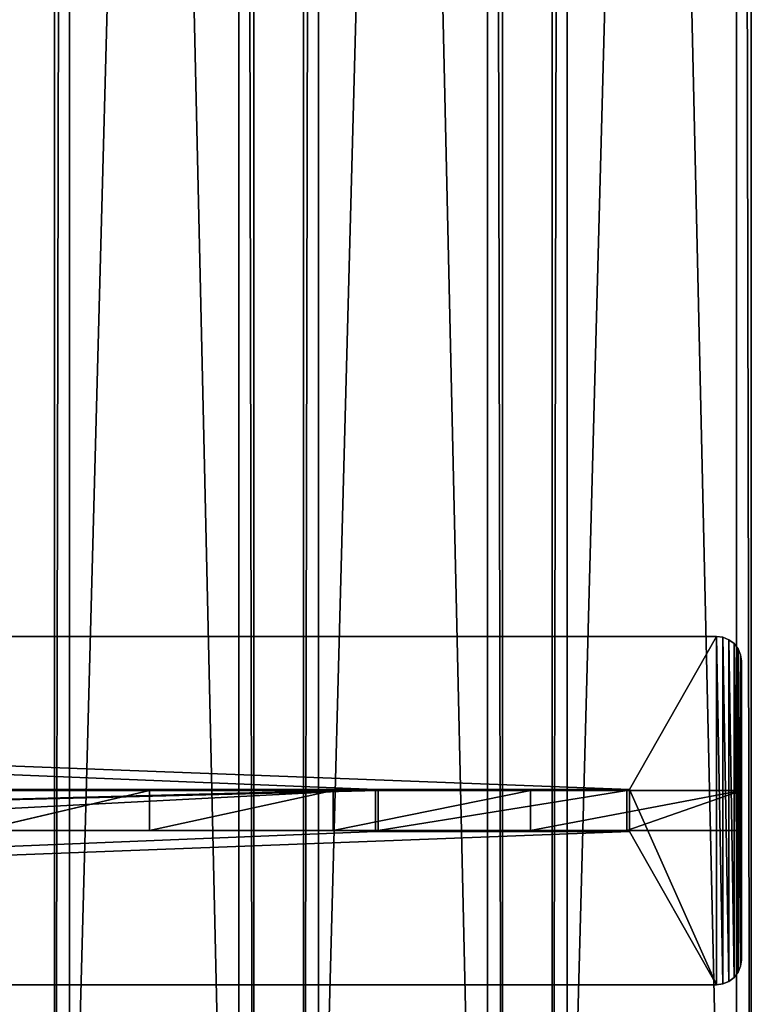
# Model space of a CAD drawing. Extents: x -1687 to 817, y -668 to 832.
# Tile 88 of 182: x -162 to -15, y -472 to -274. Entities that reach past the tile are written whole.
import ezdxf

# ---------------------------------------------------------------- set-up
doc = ezdxf.new("R2010")
doc.units = 0
doc.header["$LTSCALE"] = 25.4
doc.layers.get('0').update_dxf_attribs({"color": 13, "linetype": 'CONTINUOUS'})
doc.layers.add('STEEL', color=54, linetype='CONTINUOUS')
doc.layers.add('WOOD', color=253, linetype='CONTINUOUS')

# ---------------------------------------------------------------- blocks, each defined once
blk = doc.blocks.new('TWA001_00_01_01')
at = {"color": 0}
for p, q in [((-325.38, 715.17), (-375.38, 715.17)), ((-375.38, 715.17), (-375.38, 715.17, 8)), ((-375.38, 715.17), (-375.38, 710.17)), ((-375.38, 715.17), (-375.38, 715.17, 8)), ((-375.38, 715.17), (-375.38, 710.17)), ((-325.38, 715.17), (-375.38, 715.17)), ((-325.38, 710.17), (-325.38, 715.17)), ((-325.38, 715.17), (-325.38, 715.17, 8)), ((-325.38, 715.17), (-325.38, 715.17, 8)), ((-325.38, 710.17), (-325.38, 715.17)), ((-375.38, 710.17), (-695.38, 710.17)), ((-375.38, 710.17), (-695.38, 710.17)), ((-375.38, 710.17), (-375.38, 710.17, 8)), ((-375.38, 710.17), (-375.38, 710.17, 8)), ((-344.76, 671.59), (-302.38, 710.17)), ((-302.38, 710.17), (-344.76, 671.59, 8)), ((-302.38, 710.17), (-344.76, 671.59, 8)), ((-344.76, 671.59), (-302.38, 710.17)), ((-302.38, 710.17), (-325.38, 710.17)), ((-325.38, 710.17), (-325.38, 710.17, 8)), ((-325.38, 710.17), (-325.38, 710.17, 8)), ((-302.38, 710.17), (-325.38, 710.17)), ((-302.38, 710.17), (-302.38, 710.17, 8)), ((-302.38, 710.17), (-302.38, 710.17, 8)), ((-384.41, 632.28), (-344.76, 671.59)), ((-344.76, 671.59), (-384.41, 632.28, 8)), ((-344.76, 671.59), (-384.41, 632.28, 8)), ((-384.41, 632.28), (-344.76, 671.59)), ((-344.76, 671.59), (-344.76, 671.59, 8)), ((-344.76, 671.59), (-344.76, 671.59, 8)), ((-421.33, 592.23), (-384.41, 632.28)), ((-384.41, 632.28), (-421.33, 592.23, 8)), ((-384.41, 632.28), (-421.33, 592.23, 8)), ((-421.33, 592.23), (-384.41, 632.28)), ((-384.41, 632.28), (-384.41, 632.28, 8)), ((-384.41, 632.28), (-384.41, 632.28, 8)), ((-455.51, 551.46), (-421.33, 592.23)), ((-421.33, 592.23), (-455.51, 551.46, 8)), ((-421.33, 592.23), (-455.51, 551.46, 8)), ((-455.51, 551.46), (-421.33, 592.23)), ((-421.33, 592.23), (-421.33, 592.23, 8)), ((-421.33, 592.23), (-421.33, 592.23, 8))]:
    blk.add_line(p, q, dxfattribs=at)
at = {"color": 252}
mesh = blk.add_polyface(dxfattribs=at)
corners = [(-325.38, 715.17), (-375.38, 710.17), (-375.38, 715.17), (-344.76, 671.59), (-325.38, 710.17), (-302.38, 710.17), (-695.38, 715.17), (-745.38, 710.17), (-745.38, 715.17), (-699.63, 591.18), (-695.38, 710.17), (-639.18, 584.47), (-630.85, 582.67), (-623.1, 579.16), (-616.26, 574.08), (-610.66, 567.67), (-609.76, 566.36), (-608.88, 565.04), (-608.01, 563.7), (-603.87, 554.99), (-601.93, 545.54), (-541.64, 424.75), (-564.88, 381.06), (-585.39, 336.63), (-515.66, 467.72), (-486.95, 509.96), (-455.51, 551.46), (-421.33, 592.23), (-384.41, 632.28), (-785.59, 73.38), (-652.38, 5.17), (-788.38, 5.17), (-777.22, 140.42), (-763.27, 206.3), (-743.74, 271.02), (-718.62, 334.57), (-687.93, 396.97), (-651.66, 458.21), (-651.01, 54.72), (-646.91, 103.53), (-609.81, 518.28), (-640.08, 151.61), (-630.51, 198.96), (-618.2, 245.58), (-603.16, 291.47), (-604.99, 526.64), (-602.31, 535.9), (-1065.38, 715.17), (-1115.38, 710.17), (-1115.38, 715.17), (-1107.18, 675.08), (-1089.63, 666.69), (-1068.18, 658.45), (-1065.38, 710.17), (-1042.83, 650.36), (-1013.58, 642.43), (-980.43, 634.65), (-943.38, 627.02), (-902.43, 619.55), (-857.58, 612.23), (-808.83, 605.06), (-756.18, 598.04), (-1137.89, 705.65), (-1138.38, 710.17), (-1136.43, 701.17), (-1133.99, 696.73), (-1130.58, 692.32), (-1120.83, 683.62)]
mesh.append_faces([[corners[k] for k in face] for face in [(0, 1, 2), (3, 4, 5), (6, 7, 8), (29, 30, 31), (47, 48, 49), (48, 62, 63)]], dxfattribs={"vtx0": -1, "color": 252})
mesh.append_faces([[corners[k] for k in face] for face in [(9, 10, 11), (11, 1, 12), (12, 1, 13), (13, 1, 14), (14, 1, 15), (15, 1, 16), (16, 1, 17), (17, 1, 18), (18, 1, 19), (19, 1, 20), (21, 1, 24), (24, 1, 25), (25, 1, 26), (26, 1, 27), (27, 1, 28), (28, 1, 3), (30, 37, 38), (38, 37, 39), (39, 40, 41), (41, 40, 42), (42, 40, 43), (43, 40, 44), (44, 46, 23), (50, 47, 51), (51, 47, 52), (52, 53, 54), (54, 7, 55), (55, 7, 56), (56, 7, 57), (57, 7, 58), (58, 7, 59), (59, 7, 60), (60, 7, 61), (61, 7, 9), (62, 48, 64), (64, 48, 65), (65, 48, 66), (66, 48, 67), (67, 48, 50)]], dxfattribs={"vtx0": -1, "vtx1": -1, "color": 252})
mesh.append_faces([[corners[k] for k in face] for face in [(1, 0, 3), (7, 6, 9), (20, 1, 21), (48, 47, 50)]], dxfattribs={"vtx0": -1, "vtx1": -1, "vtx2": -1, "color": 252})
mesh.append_faces([[corners[k] for k in face] for face in [(3, 0, 4), (9, 6, 10), (11, 10, 1), (20, 21, 22), (20, 22, 23), (30, 29, 32), (30, 32, 33), (30, 33, 34), (30, 34, 35), (30, 35, 36), (30, 36, 37), (39, 37, 40), (44, 40, 45), (44, 45, 46), (23, 46, 20), (52, 47, 53), (54, 53, 7)]], dxfattribs={"vtx0": -1, "vtx2": -1, "color": 252})
mesh = blk.add_polyface(dxfattribs=at)
corners = [(-375.38, 715.17, 8), (-325.38, 715.17), (-375.38, 715.17), (-325.38, 715.17, 8)]
mesh.append_faces([[corners[k] for k in face] for face in [(0, 1, 2), (1, 0, 3)]], dxfattribs={"vtx0": -1, "color": 252})
mesh = blk.add_polyface(dxfattribs=at)
corners = [(-375.38, 715.17, 8), (-375.38, 710.17), (-375.38, 710.17, 8), (-375.38, 715.17)]
mesh.append_faces([[corners[k] for k in face] for face in [(0, 1, 2), (1, 0, 3)]], dxfattribs={"vtx0": -1, "color": 252})
mesh = blk.add_polyface(dxfattribs=at)
corners = [(-325.38, 715.17), (-325.38, 710.17, 8), (-325.38, 710.17), (-325.38, 715.17, 8)]
mesh.append_faces([[corners[k] for k in face] for face in [(0, 1, 2), (1, 0, 3)]], dxfattribs={"vtx0": -1, "color": 252})
mesh = blk.add_polyface(dxfattribs=at)
corners = [(-695.38, 710.17, 8), (-375.38, 710.17), (-695.38, 710.17), (-375.38, 710.17, 8)]
mesh.append_faces([[corners[k] for k in face] for face in [(0, 1, 2), (1, 0, 3)]], dxfattribs={"vtx0": -1, "color": 252})
mesh = blk.add_polyface(dxfattribs=at)
corners = [(-344.76, 671.59, 8), (-344.76, 671.59), (-302.38, 710.17)]
mesh.append_faces([[corners[k] for k in face] for face in [(0, 1, 2)]], dxfattribs={"color": 252})
mesh = blk.add_polyface(dxfattribs=at)
corners = [(-302.38, 710.17, 8), (-344.76, 671.59, 8), (-302.38, 710.17)]
mesh.append_faces([[corners[k] for k in face] for face in [(0, 1, 2)]], dxfattribs={"color": 252})
mesh = blk.add_polyface(dxfattribs=at)
corners = [(-325.38, 710.17, 8), (-302.38, 710.17), (-325.38, 710.17), (-302.38, 710.17, 8)]
mesh.append_faces([[corners[k] for k in face] for face in [(0, 1, 2), (1, 0, 3)]], dxfattribs={"vtx0": -1, "color": 252})
mesh = blk.add_polyface(dxfattribs=at)
corners = [(-384.41, 632.28, 8), (-384.41, 632.28), (-344.76, 671.59)]
mesh.append_faces([[corners[k] for k in face] for face in [(0, 1, 2)]], dxfattribs={"color": 252})
mesh = blk.add_polyface(dxfattribs=at)
corners = [(-384.41, 632.28, 8), (-344.76, 671.59), (-344.76, 671.59, 8)]
mesh.append_faces([[corners[k] for k in face] for face in [(0, 1, 2)]], dxfattribs={"color": 252})
mesh = blk.add_polyface(dxfattribs=at)
corners = [(-384.41, 632.28), (-421.33, 592.23, 8), (-421.33, 592.23)]
mesh.append_faces([[corners[k] for k in face] for face in [(0, 1, 2)]], dxfattribs={"color": 252})
mesh = blk.add_polyface(dxfattribs=at)
corners = [(-384.41, 632.28, 8), (-421.33, 592.23, 8), (-384.41, 632.28)]
mesh.append_faces([[corners[k] for k in face] for face in [(0, 1, 2)]], dxfattribs={"color": 252})
mesh = blk.add_polyface(dxfattribs=at)
corners = [(-421.33, 592.23), (-455.51, 551.46, 8), (-455.51, 551.46)]
mesh.append_faces([[corners[k] for k in face] for face in [(0, 1, 2)]], dxfattribs={"color": 252})
mesh = blk.add_polyface(dxfattribs=at)
corners = [(-421.33, 592.23, 8), (-455.51, 551.46, 8), (-421.33, 592.23)]
mesh.append_faces([[corners[k] for k in face] for face in [(0, 1, 2)]], dxfattribs={"color": 252})
blk = doc.blocks.new('TWA001_00_01_03')
at = {"color": 0}
for p, q in [((-1136.92, 1232.51), (-1135.88, 1233.3)), ((-1135.88, 1233.3, 5), (-1136.92, 1232.51, 5)), ((-1135.88, 1233.3), (-1136.92, 1232.51, 5)), ((-1135.88, 1233.3, 5), (-1136.92, 1232.51, 5)), ((-1135.88, 1233.3), (-1136.92, 1232.51, 5)), ((-1136.92, 1232.51), (-1135.88, 1233.3)), ((-1135.88, 1233.3), (-1134.67, 1233.8)), ((-1134.67, 1233.8, 5), (-1135.88, 1233.3, 5)), ((-1134.67, 1233.8), (-1135.88, 1233.3, 5)), ((-1134.67, 1233.8, 5), (-1135.88, 1233.3, 5)), ((-1134.67, 1233.8), (-1135.88, 1233.3, 5)), ((-1135.88, 1233.3), (-1134.67, 1233.8)), ((-1135.88, 1233.3), (-1135.88, 1233.3, 5)), ((-1135.88, 1233.3), (-1135.88, 1233.3, 5)), ((-1134.67, 1233.8), (-1133.38, 1233.97)), ((-1133.38, 1233.97, 5), (-1134.67, 1233.8, 5)), ((-1133.38, 1233.97), (-1134.67, 1233.8, 5)), ((-1133.38, 1233.97, 5), (-1134.67, 1233.8, 5)), ((-1133.38, 1233.97), (-1134.67, 1233.8, 5)), ((-1134.67, 1233.8), (-1133.38, 1233.97)), ((-1134.67, 1233.8), (-1134.67, 1233.8, 5)), ((-1134.67, 1233.8), (-1134.67, 1233.8, 5)), ((-1133.38, 1233.97), (-307.38, 1233.97)), ((-307.38, 1233.97, 5), (-1133.38, 1233.97, 5)), ((-1133.38, 1233.97), (-307.38, 1233.97)), ((-1133.38, 1233.97), (-1133.38, 1233.97, 5)), ((-307.38, 1233.97, 5), (-1133.38, 1233.97, 5)), ((-1133.38, 1233.97), (-1133.38, 1233.97, 5)), ((-1138.21, 1230.26), (-1137.71, 1231.47)), ((-1137.71, 1231.47, 5), (-1138.21, 1230.26, 5)), ((-1137.71, 1231.47), (-1138.21, 1230.26, 5)), ((-1137.71, 1231.47, 5), (-1138.21, 1230.26, 5)), ((-1137.71, 1231.47), (-1138.21, 1230.26, 5)), ((-1138.21, 1230.26), (-1137.71, 1231.47)), ((-1137.71, 1231.47), (-1136.92, 1232.51)), ((-1136.92, 1232.51, 5), (-1137.71, 1231.47, 5)), ((-1136.92, 1232.51), (-1137.71, 1231.47, 5)), ((-1136.92, 1232.51, 5), (-1137.71, 1231.47, 5)), ((-1136.92, 1232.51), (-1137.71, 1231.47, 5)), ((-1137.71, 1231.47), (-1136.92, 1232.51)), ((-1137.71, 1231.47), (-1137.71, 1231.47, 5)), ((-1137.71, 1231.47), (-1137.71, 1231.47, 5)), ((-1136.92, 1232.51), (-1136.92, 1232.51, 5)), ((-1136.92, 1232.51), (-1136.92, 1232.51, 5)), ((-1138.38, 1228.97), (-1138.21, 1230.26)), ((-1138.21, 1230.26, 5), (-1138.38, 1228.97, 5)), ((-1138.21, 1230.26), (-1138.38, 1228.97, 5)), ((-1138.21, 1230.26, 5), (-1138.38, 1228.97, 5)), ((-1138.21, 1230.26), (-1138.38, 1228.97, 5)), ((-1138.38, 1228.97), (-1138.21, 1230.26)), ((-1138.38, 1168.97), (-1138.38, 1228.97)), ((-1138.38, 1228.97, 5), (-1138.38, 1168.97, 5)), ((-1138.38, 1228.97), (-1138.38, 1228.97, 5)), ((-1138.38, 1168.97), (-1138.38, 1228.97)), ((-1138.38, 1228.97, 5), (-1138.38, 1168.97, 5)), ((-1138.38, 1228.97), (-1138.38, 1228.97, 5)), ((-1138.21, 1230.26), (-1138.21, 1230.26, 5)), ((-1138.21, 1230.26), (-1138.21, 1230.26, 5)), ((-1064.88, 1203.17), (-1115.88, 1203.17)), ((-1115.88, 1203.17), (-1115.88, 1194.77)), ((-1115.88, 1194.77, 5), (-1115.88, 1203.17, 5)), ((-1115.88, 1203.17, 5), (-1064.88, 1203.17, 5)), ((-1115.88, 1203.17, 5), (-1064.88, 1203.17, 5)), ((-1115.88, 1203.17, 5), (-1115.88, 1203.17)), ((-1064.88, 1203.17), (-1115.88, 1203.17)), ((-1115.88, 1194.77, 5), (-1115.88, 1203.17, 5)), ((-1115.88, 1203.17), (-1115.88, 1194.77)), ((-1115.88, 1203.17, 5), (-1115.88, 1203.17)), ((-1064.88, 1194.77), (-1064.88, 1203.17)), ((-1064.88, 1203.17, 5), (-1064.88, 1194.77, 5)), ((-1064.88, 1203.17, 5), (-1064.88, 1194.77, 5)), ((-1064.88, 1203.17, 5), (-1064.88, 1203.17)), ((-1064.88, 1194.77), (-1064.88, 1203.17)), ((-1064.88, 1203.17, 5), (-1064.88, 1203.17)), ((-1115.88, 1194.77), (-1064.88, 1194.77)), ((-1064.88, 1194.77, 5), (-1115.88, 1194.77, 5)), ((-1115.88, 1194.77, 5), (-1115.88, 1194.77)), ((-1064.88, 1194.77, 5), (-1115.88, 1194.77, 5)), ((-1115.88, 1194.77), (-1064.88, 1194.77)), ((-1115.88, 1194.77, 5), (-1115.88, 1194.77)), ((-1064.88, 1194.77), (-1064.88, 1194.77, 5)), ((-1064.88, 1194.77), (-1064.88, 1194.77, 5)), ((-1138.21, 1167.68), (-1138.38, 1168.97)), ((-1138.38, 1168.97, 5), (-1138.21, 1167.68, 5)), ((-1138.38, 1168.97), (-1138.38, 1168.97, 5)), ((-1138.38, 1168.97), (-1138.38, 1168.97, 5)), ((-1138.38, 1168.97), (-1138.21, 1167.68, 5)), ((-1138.38, 1168.97, 5), (-1138.21, 1167.68, 5)), ((-1138.38, 1168.97), (-1138.21, 1167.68, 5)), ((-1138.21, 1167.68), (-1138.38, 1168.97)), ((-1137.71, 1166.47), (-1138.21, 1167.68)), ((-1138.21, 1167.68, 5), (-1137.71, 1166.47, 5)), ((-1138.21, 1167.68), (-1138.21, 1167.68, 5)), ((-1138.21, 1167.68), (-1138.21, 1167.68, 5)), ((-1138.21, 1167.68), (-1137.71, 1166.47, 5)), ((-1138.21, 1167.68, 5), (-1137.71, 1166.47, 5)), ((-1138.21, 1167.68), (-1137.71, 1166.47, 5)), ((-1137.71, 1166.47), (-1138.21, 1167.68)), ((-1136.92, 1165.43), (-1137.71, 1166.47)), ((-1137.71, 1166.47, 5), (-1136.92, 1165.43, 5)), ((-1137.71, 1166.47), (-1137.71, 1166.47, 5)), ((-1137.71, 1166.47), (-1137.71, 1166.47, 5)), ((-1137.71, 1166.47), (-1136.92, 1165.43, 5)), ((-1137.71, 1166.47, 5), (-1136.92, 1165.43, 5)), ((-1137.71, 1166.47), (-1136.92, 1165.43, 5)), ((-1136.92, 1165.43), (-1137.71, 1166.47)), ((-1135.88, 1164.64), (-1136.92, 1165.43)), ((-1136.92, 1165.43, 5), (-1135.88, 1164.64, 5)), ((-1136.92, 1165.43), (-1136.92, 1165.43, 5)), ((-1136.92, 1165.43), (-1136.92, 1165.43, 5)), ((-1136.92, 1165.43), (-1135.88, 1164.64, 5)), ((-1136.92, 1165.43, 5), (-1135.88, 1164.64, 5)), ((-1136.92, 1165.43), (-1135.88, 1164.64, 5)), ((-1135.88, 1164.64), (-1136.92, 1165.43)), ((-1134.67, 1164.14), (-1135.88, 1164.64)), ((-1135.88, 1164.64, 5), (-1134.67, 1164.14, 5)), ((-1135.88, 1164.64), (-1135.88, 1164.64, 5)), ((-1135.88, 1164.64), (-1135.88, 1164.64, 5)), ((-1135.88, 1164.64), (-1134.67, 1164.14, 5)), ((-1135.88, 1164.64, 5), (-1134.67, 1164.14, 5)), ((-1135.88, 1164.64), (-1134.67, 1164.14, 5)), ((-1134.67, 1164.14), (-1135.88, 1164.64)), ((-1133.38, 1163.97), (-1134.67, 1164.14)), ((-1134.67, 1164.14, 5), (-1133.38, 1163.97, 5)), ((-1134.67, 1164.14), (-1134.67, 1164.14, 5)), ((-1134.67, 1164.14), (-1134.67, 1164.14, 5)), ((-1134.67, 1164.14), (-1133.38, 1163.97, 5)), ((-1134.67, 1164.14, 5), (-1133.38, 1163.97, 5)), ((-1134.67, 1164.14), (-1133.38, 1163.97, 5)), ((-1133.38, 1163.97), (-1134.67, 1164.14)), ((-307.38, 1163.97), (-1133.38, 1163.97)), ((-1133.38, 1163.97, 5), (-307.38, 1163.97, 5)), ((-1133.38, 1163.97), (-1133.38, 1163.97, 5)), ((-307.38, 1163.97), (-1133.38, 1163.97)), ((-1133.38, 1163.97, 5), (-307.38, 1163.97, 5)), ((-1133.38, 1163.97), (-1133.38, 1163.97, 5))]:
    blk.add_line(p, q, dxfattribs=at)
at = {"color": 252}
mesh = blk.add_polyface(dxfattribs=at)
corners = [(-1138.21, 1230.26), (-1138.38, 1168.97), (-1138.38, 1228.97), (-1138.21, 1167.68), (-1137.71, 1231.47), (-1137.71, 1166.47), (-1136.92, 1232.51), (-1136.92, 1165.43), (-1135.88, 1233.3), (-1135.88, 1164.64), (-1134.67, 1233.8), (-1134.67, 1164.14), (-1133.38, 1233.97), (-1133.38, 1163.97), (-1115.88, 1203.17), (-307.38, 1233.97), (-1064.88, 1203.17), (-745.88, 1203.17), (-694.88, 1203.17), (-694.88, 1194.77), (-375.88, 1203.17), (-324.88, 1203.17), (-1115.88, 1194.77), (-307.38, 1163.97), (-1064.88, 1194.77), (-745.88, 1194.77), (-375.88, 1194.77), (-324.88, 1194.77), (-306.09, 1233.8), (-306.09, 1164.14), (-304.88, 1233.3), (-304.88, 1164.64), (-303.84, 1232.51), (-303.84, 1165.43), (-303.05, 1231.47), (-303.05, 1166.47), (-302.55, 1230.26), (-302.55, 1167.68), (-302.38, 1228.97), (-302.38, 1168.97)]
mesh.append_faces([[corners[k] for k in face] for face in [(0, 1, 2), (37, 38, 39)]], dxfattribs={"vtx0": -1, "color": 252})
mesh.append_faces([[corners[k] for k in face] for face in [(1, 0, 3), (3, 4, 5), (5, 6, 7), (7, 8, 9), (9, 10, 11), (11, 12, 13), (14, 15, 16), (17, 15, 18), (18, 15, 19), (20, 15, 21), (13, 22, 23), (22, 13, 14), (25, 16, 17), (26, 19, 20), (23, 28, 29), (29, 30, 31), (31, 32, 33), (33, 34, 35), (35, 36, 37)]], dxfattribs={"vtx0": -1, "vtx1": -1, "color": 252})
mesh.append_faces([[corners[k] for k in face] for face in [(13, 12, 14), (16, 15, 17), (19, 15, 20), (23, 16, 25), (23, 19, 26), (23, 21, 15)]], dxfattribs={"vtx0": -1, "vtx1": -1, "vtx2": -1, "color": 252})
mesh.append_faces([[corners[k] for k in face] for face in [(3, 0, 4), (5, 4, 6), (7, 6, 8), (9, 8, 10), (11, 10, 12), (14, 12, 15), (23, 22, 24), (23, 24, 16), (23, 25, 19), (23, 26, 27), (23, 27, 21), (23, 15, 28), (29, 28, 30), (31, 30, 32), (33, 32, 34), (35, 34, 36), (37, 36, 38)]], dxfattribs={"vtx0": -1, "vtx2": -1, "color": 252})
mesh = blk.add_polyface(dxfattribs=at)
corners = [(-307.38, 1163.97, 5), (-1115.88, 1194.77, 5), (-1133.38, 1163.97, 5), (-1064.88, 1194.77, 5), (-1064.88, 1203.17, 5), (-745.88, 1194.77, 5), (-694.88, 1194.77, 5), (-694.88, 1203.17, 5), (-375.88, 1194.77, 5), (-324.88, 1194.77, 5), (-324.88, 1203.17, 5), (-307.38, 1233.97, 5), (-306.09, 1233.8, 5), (-306.09, 1164.14, 5), (-304.88, 1233.3, 5), (-304.88, 1164.64, 5), (-303.84, 1232.51, 5), (-303.84, 1165.43, 5), (-303.05, 1231.47, 5), (-303.05, 1166.47, 5), (-302.55, 1230.26, 5), (-302.55, 1167.68, 5), (-302.38, 1228.97, 5), (-302.38, 1168.97, 5), (-1138.38, 1168.97, 5), (-1138.21, 1230.26, 5), (-1138.38, 1228.97, 5), (-1138.21, 1167.68, 5), (-1137.71, 1231.47, 5), (-1137.71, 1166.47, 5), (-1136.92, 1232.51, 5), (-1136.92, 1165.43, 5), (-1135.88, 1233.3, 5), (-1135.88, 1164.64, 5), (-1134.67, 1233.8, 5), (-1134.67, 1164.14, 5), (-1133.38, 1233.97, 5), (-1115.88, 1203.17, 5), (-745.88, 1203.17, 5), (-375.88, 1203.17, 5)]
mesh.append_faces([[corners[k] for k in face] for face in [(22, 21, 23), (24, 25, 26)]], dxfattribs={"vtx0": -1, "color": 252})
mesh.append_faces([[corners[k] for k in face] for face in [(0, 1, 2), (1, 0, 3), (3, 0, 4), (5, 0, 6), (6, 0, 7), (8, 0, 9), (9, 0, 10), (11, 0, 12), (12, 13, 14), (14, 15, 16), (16, 17, 18), (18, 19, 20), (20, 21, 22), (25, 27, 28), (28, 29, 30), (30, 31, 32), (32, 33, 34), (34, 35, 36), (36, 37, 11), (37, 2, 1), (38, 4, 5), (39, 7, 8)]], dxfattribs={"vtx0": -1, "vtx1": -1, "color": 252})
mesh.append_faces([[corners[k] for k in face] for face in [(4, 0, 5), (7, 0, 8), (10, 0, 11), (36, 2, 37), (11, 4, 38), (11, 7, 39)]], dxfattribs={"vtx0": -1, "vtx1": -1, "vtx2": -1, "color": 252})
mesh.append_faces([[corners[k] for k in face] for face in [(12, 0, 13), (14, 13, 15), (16, 15, 17), (18, 17, 19), (20, 19, 21), (25, 24, 27), (28, 27, 29), (30, 29, 31), (32, 31, 33), (34, 33, 35), (36, 35, 2), (11, 37, 4), (11, 38, 7), (11, 39, 10)]], dxfattribs={"vtx0": -1, "vtx2": -1, "color": 252})
mesh = blk.add_polyface(dxfattribs=at)
corners = [(-1135.88, 1233.3, 5), (-1135.88, 1233.3), (-1136.92, 1232.51, 5)]
mesh.append_faces([[corners[k] for k in face] for face in [(0, 1, 2)]], dxfattribs={"color": 252})
mesh = blk.add_polyface(dxfattribs=at)
corners = [(-1136.92, 1232.51, 5), (-1135.88, 1233.3), (-1136.92, 1232.51)]
mesh.append_faces([[corners[k] for k in face] for face in [(0, 1, 2)]], dxfattribs={"color": 252})
mesh = blk.add_polyface(dxfattribs=at)
corners = [(-1134.67, 1233.8, 5), (-1134.67, 1233.8), (-1135.88, 1233.3, 5)]
mesh.append_faces([[corners[k] for k in face] for face in [(0, 1, 2)]], dxfattribs={"color": 252})
mesh = blk.add_polyface(dxfattribs=at)
corners = [(-1135.88, 1233.3, 5), (-1134.67, 1233.8), (-1135.88, 1233.3)]
mesh.append_faces([[corners[k] for k in face] for face in [(0, 1, 2)]], dxfattribs={"color": 252})
mesh = blk.add_polyface(dxfattribs=at)
corners = [(-1133.38, 1233.97, 5), (-1133.38, 1233.97), (-1134.67, 1233.8, 5)]
mesh.append_faces([[corners[k] for k in face] for face in [(0, 1, 2)]], dxfattribs={"color": 252})
mesh = blk.add_polyface(dxfattribs=at)
corners = [(-1134.67, 1233.8, 5), (-1133.38, 1233.97), (-1134.67, 1233.8)]
mesh.append_faces([[corners[k] for k in face] for face in [(0, 1, 2)]], dxfattribs={"color": 252})
mesh = blk.add_polyface(dxfattribs=at)
corners = [(-1133.38, 1233.97, 5), (-307.38, 1233.97), (-1133.38, 1233.97), (-307.38, 1233.97, 5)]
mesh.append_faces([[corners[k] for k in face] for face in [(0, 1, 2), (1, 0, 3)]], dxfattribs={"vtx0": -1, "color": 252})
mesh = blk.add_polyface(dxfattribs=at)
corners = [(-1137.71, 1231.47), (-1138.21, 1230.26, 5), (-1137.71, 1231.47, 5)]
mesh.append_faces([[corners[k] for k in face] for face in [(0, 1, 2)]], dxfattribs={"color": 252})
mesh = blk.add_polyface(dxfattribs=at)
corners = [(-1137.71, 1231.47), (-1138.21, 1230.26), (-1138.21, 1230.26, 5)]
mesh.append_faces([[corners[k] for k in face] for face in [(0, 1, 2)]], dxfattribs={"color": 252})
mesh = blk.add_polyface(dxfattribs=at)
corners = [(-1136.92, 1232.51), (-1137.71, 1231.47, 5), (-1136.92, 1232.51, 5)]
mesh.append_faces([[corners[k] for k in face] for face in [(0, 1, 2)]], dxfattribs={"color": 252})
mesh = blk.add_polyface(dxfattribs=at)
corners = [(-1136.92, 1232.51), (-1137.71, 1231.47), (-1137.71, 1231.47, 5)]
mesh.append_faces([[corners[k] for k in face] for face in [(0, 1, 2)]], dxfattribs={"color": 252})
mesh = blk.add_polyface(dxfattribs=at)
corners = [(-1138.21, 1230.26), (-1138.38, 1228.97, 5), (-1138.21, 1230.26, 5)]
mesh.append_faces([[corners[k] for k in face] for face in [(0, 1, 2)]], dxfattribs={"color": 252})
mesh = blk.add_polyface(dxfattribs=at)
corners = [(-1138.21, 1230.26), (-1138.38, 1228.97), (-1138.38, 1228.97, 5)]
mesh.append_faces([[corners[k] for k in face] for face in [(0, 1, 2)]], dxfattribs={"color": 252})
mesh = blk.add_polyface(dxfattribs=at)
corners = [(-1138.38, 1228.97, 5), (-1138.38, 1168.97), (-1138.38, 1168.97, 5), (-1138.38, 1228.97)]
mesh.append_faces([[corners[k] for k in face] for face in [(0, 1, 2), (1, 0, 3)]], dxfattribs={"vtx0": -1, "color": 252})
mesh = blk.add_polyface(dxfattribs=at)
corners = [(-1064.88, 1203.17, 5), (-1115.88, 1203.17), (-1064.88, 1203.17), (-1115.88, 1203.17, 5)]
mesh.append_faces([[corners[k] for k in face] for face in [(0, 1, 2), (1, 0, 3)]], dxfattribs={"vtx0": -1, "color": 252})
mesh = blk.add_polyface(dxfattribs=at)
corners = [(-1115.88, 1203.17), (-1115.88, 1194.77, 5), (-1115.88, 1194.77), (-1115.88, 1203.17, 5)]
mesh.append_faces([[corners[k] for k in face] for face in [(0, 1, 2), (1, 0, 3)]], dxfattribs={"vtx0": -1, "color": 252})
mesh = blk.add_polyface(dxfattribs=at)
corners = [(-1064.88, 1203.17, 5), (-1064.88, 1194.77), (-1064.88, 1194.77, 5), (-1064.88, 1203.17)]
mesh.append_faces([[corners[k] for k in face] for face in [(0, 1, 2), (1, 0, 3)]], dxfattribs={"vtx0": -1, "color": 252})
mesh = blk.add_polyface(dxfattribs=at)
corners = [(-1115.88, 1194.77, 5), (-1064.88, 1194.77), (-1115.88, 1194.77), (-1064.88, 1194.77, 5)]
mesh.append_faces([[corners[k] for k in face] for face in [(0, 1, 2), (1, 0, 3)]], dxfattribs={"vtx0": -1, "color": 252})
mesh = blk.add_polyface(dxfattribs=at)
corners = [(-1138.38, 1168.97), (-1138.21, 1167.68, 5), (-1138.38, 1168.97, 5)]
mesh.append_faces([[corners[k] for k in face] for face in [(0, 1, 2)]], dxfattribs={"color": 252})
mesh = blk.add_polyface(dxfattribs=at)
corners = [(-1138.38, 1168.97), (-1138.21, 1167.68), (-1138.21, 1167.68, 5)]
mesh.append_faces([[corners[k] for k in face] for face in [(0, 1, 2)]], dxfattribs={"color": 252})
mesh = blk.add_polyface(dxfattribs=at)
corners = [(-1138.21, 1167.68), (-1137.71, 1166.47, 5), (-1138.21, 1167.68, 5)]
mesh.append_faces([[corners[k] for k in face] for face in [(0, 1, 2)]], dxfattribs={"color": 252})
mesh = blk.add_polyface(dxfattribs=at)
corners = [(-1138.21, 1167.68), (-1137.71, 1166.47), (-1137.71, 1166.47, 5)]
mesh.append_faces([[corners[k] for k in face] for face in [(0, 1, 2)]], dxfattribs={"color": 252})
mesh = blk.add_polyface(dxfattribs=at)
corners = [(-1137.71, 1166.47), (-1136.92, 1165.43, 5), (-1137.71, 1166.47, 5)]
mesh.append_faces([[corners[k] for k in face] for face in [(0, 1, 2)]], dxfattribs={"color": 252})
mesh = blk.add_polyface(dxfattribs=at)
corners = [(-1137.71, 1166.47), (-1136.92, 1165.43), (-1136.92, 1165.43, 5)]
mesh.append_faces([[corners[k] for k in face] for face in [(0, 1, 2)]], dxfattribs={"color": 252})
mesh = blk.add_polyface(dxfattribs=at)
corners = [(-1136.92, 1165.43, 5), (-1136.92, 1165.43), (-1135.88, 1164.64, 5)]
mesh.append_faces([[corners[k] for k in face] for face in [(0, 1, 2)]], dxfattribs={"color": 252})
mesh = blk.add_polyface(dxfattribs=at)
corners = [(-1135.88, 1164.64, 5), (-1136.92, 1165.43), (-1135.88, 1164.64)]
mesh.append_faces([[corners[k] for k in face] for face in [(0, 1, 2)]], dxfattribs={"color": 252})
mesh = blk.add_polyface(dxfattribs=at)
corners = [(-1135.88, 1164.64, 5), (-1135.88, 1164.64), (-1134.67, 1164.14, 5)]
mesh.append_faces([[corners[k] for k in face] for face in [(0, 1, 2)]], dxfattribs={"color": 252})
mesh = blk.add_polyface(dxfattribs=at)
corners = [(-1134.67, 1164.14, 5), (-1135.88, 1164.64), (-1134.67, 1164.14)]
mesh.append_faces([[corners[k] for k in face] for face in [(0, 1, 2)]], dxfattribs={"color": 252})
mesh = blk.add_polyface(dxfattribs=at)
corners = [(-1134.67, 1164.14, 5), (-1134.67, 1164.14), (-1133.38, 1163.97, 5)]
mesh.append_faces([[corners[k] for k in face] for face in [(0, 1, 2)]], dxfattribs={"color": 252})
mesh = blk.add_polyface(dxfattribs=at)
corners = [(-1133.38, 1163.97, 5), (-1134.67, 1164.14), (-1133.38, 1163.97)]
mesh.append_faces([[corners[k] for k in face] for face in [(0, 1, 2)]], dxfattribs={"color": 252})
mesh = blk.add_polyface(dxfattribs=at)
corners = [(-307.38, 1163.97, 5), (-1133.38, 1163.97), (-307.38, 1163.97), (-1133.38, 1163.97, 5)]
mesh.append_faces([[corners[k] for k in face] for face in [(0, 1, 2), (1, 0, 3)]], dxfattribs={"vtx0": -1, "color": 252})
blk = doc.blocks.new('TWA001_00_01')
at = {"color": 0}
blk.add_blockref('TWA001_00_01_01', (590.99, -360.97, 836), dxfattribs=at)
at = {"color": 0, "extrusion": (0, -1, 0), "rotation": 179.9999999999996}
blk.add_blockref('TWA001_00_01_03', (-849.77, 2038.97, -354.2), dxfattribs=at)
blk = doc.blocks.new('TWA001_00_03_01_DOMY_LNA_O')
at = {"color": 0}
for p, q in [((0, 40, -3), (-1500, 40, -3)), ((0, 40, -37), (-1500, 40, -37)), ((0, 40, -3), (-1500, 40, -3)), ((0, 40, -37), (-1500, 40, -37)), ((0, 37), (-1500, 37)), ((0, 37), (-1500, 37)), ((0, 37, -40), (-1500, 37, -40)), ((0, 37, -40), (-1500, 37, -40)), ((-1500, 0), (0, 0)), ((0, 0, -40), (-1500, 0, -40)), ((-1500, 0), (0, 0)), ((0, 0, -40), (-1500, 0, -40))]:
    blk.add_line(p, q, dxfattribs=at)
at = {"color": 7}
mesh = blk.add_polyface(dxfattribs=at)
corners = [(0, 37), (-1500, 40, -3), (-1500, 37), (0, 40, -3)]
mesh.append_faces([[corners[k] for k in face] for face in [(0, 1, 2), (1, 0, 3)]], dxfattribs={"vtx0": -1, "color": 7})
mesh = blk.add_polyface(dxfattribs=at)
corners = [(-1500, 40, -3), (0, 40, -37), (-1500, 40, -37), (0, 40, -3)]
mesh.append_faces([[corners[k] for k in face] for face in [(0, 1, 2), (1, 0, 3)]], dxfattribs={"vtx0": -1, "color": 7})
mesh = blk.add_polyface(dxfattribs=at)
corners = [(-1500, 40, -37), (0, 37, -40), (-1500, 37, -40), (0, 40, -37)]
mesh.append_faces([[corners[k] for k in face] for face in [(0, 1, 2), (1, 0, 3)]], dxfattribs={"vtx0": -1, "color": 7})
mesh = blk.add_polyface(dxfattribs=at)
corners = [(0, 0), (-1500, 37), (-1500, 0), (0, 37)]
mesh.append_faces([[corners[k] for k in face] for face in [(0, 1, 2), (1, 0, 3)]], dxfattribs={"vtx0": -1, "color": 7})
mesh = blk.add_polyface(dxfattribs=at)
corners = [(0, 37, -40), (-1500, 0, -40), (-1500, 37, -40), (0, 0, -40)]
mesh.append_faces([[corners[k] for k in face] for face in [(0, 1, 2), (1, 0, 3)]], dxfattribs={"vtx0": -1, "color": 7})
mesh = blk.add_polyface(dxfattribs=at)
corners = [(0, 0), (-1500, 0, -40), (0, 0, -40), (-1500, 0)]
mesh.append_faces([[corners[k] for k in face] for face in [(0, 1, 2), (1, 0, 3)]], dxfattribs={"vtx0": -1, "color": 7})

msp = doc.modelspace()

# ---------------------------------------------------------------- block references
at = {"layer": 'STEEL', "color": 0, "extrusion": (0, -1, 1.14492e-16)}
msp.add_blockref('TWA001_00_01', (-305.53, 1480.8, -406.82), dxfattribs=at)
at = {"layer": 'WOOD', "color": 0, "extrusion": (-1, 6.0723e-17, 3.33067e-16)}
for p in [(668.18, 1835, 154.92), (668.18, 1835, 104.92), (668.18, 1835, 54.92)]:
    msp.add_blockref('TWA001_00_03_01_DOMY_LNA_O', p, dxfattribs=at)

doc.saveas('drawing.dxf')
